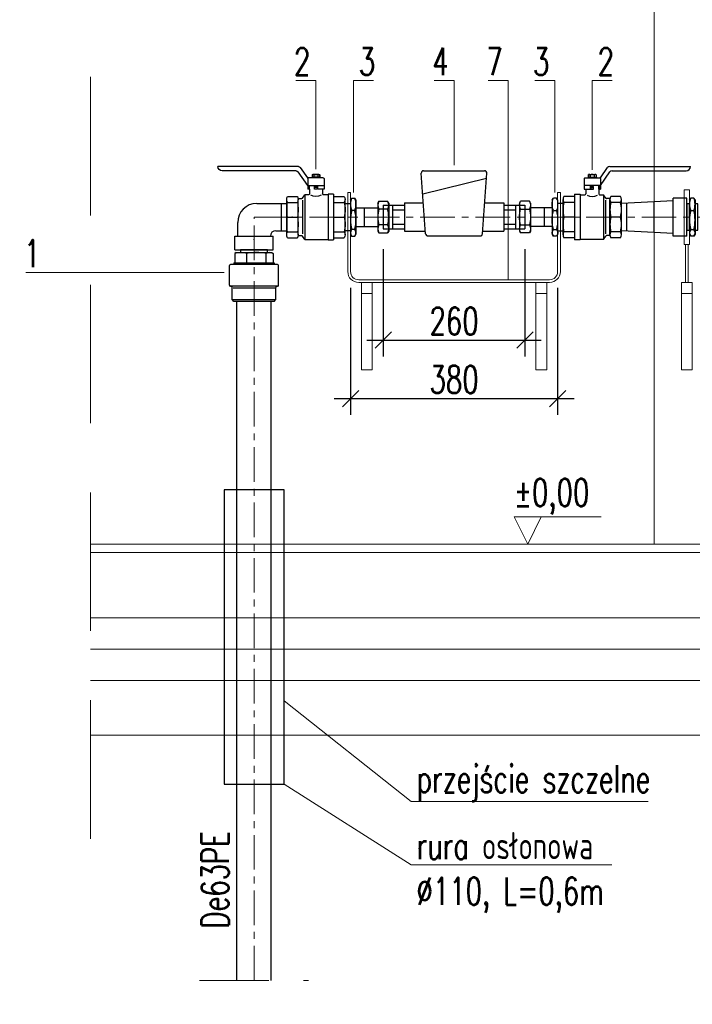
# Model space of a CAD drawing. Header units: millimetres. Extents: x -24591 to -17244, y 245914 to 251151.
# Tile 2 of 20: x -24591 to -23357, y 247115 to 248921. Entities that reach past the tile are written whole.
import ezdxf
from ezdxf import colors
from ezdxf.entities.mleader import LeaderData, LeaderLine
from ezdxf.enums import TextEntityAlignment as Align
from ezdxf.math import Vec2, Vec3

# ---------------------------------------------------------------- set-up
doc = ezdxf.new("R2010")
doc.units = ezdxf.units.MM
doc.header["$MEASUREMENT"] = 0
doc.linetypes.add('IS-CENTER', pattern=[50.8, 31.75, -6.35, 6.35, -6.35])
doc.linetypes.add('IS-DASHED', pattern=[19.05, 12.7, -6.35])
doc.layers.get('0').update_dxf_attribs({"lineweight": 15})
doc.layers.get('Defpoints').update_dxf_attribs({"color": 254, "lineweight": 0})
doc.layers.add('IS-profil-cienka', color=7, linetype='Continuous', lineweight=15)
doc.layers.add('IS-profil-srednia', color=7, linetype='Continuous', lineweight=30)
doc.styles.add('IS', font='simplex.shx', dxfattribs={"width": 0.7})
doc.styles.add('simplex07', font='simplex.shx', dxfattribs={"width": 0.7})
doc.linetypes.add('ZIGZAG', pattern='A,0.00254,-5.08,[131,ltypeshp.shx,S=5.08,R=0,X=-5.08,Y=0],-10.16,[131,ltypeshp.shx,S=5.08,R=180,X=5.08,Y=0],-5.08', length=20.32254)
doc.dimstyles.new('IS', dxfattribs={"dimscale": 10, "dimtxt": 5, "dimasz": 3, "dimexe": 3, "dimexo": 3, "dimgap": 1, "dimtad": 1, "dimdec": 0, "dimtxsty": 'simplex07', "dimblk": 'OBLIQUE', "dimcen": 2.5, "dimdle": 3, "dimadec": 0, "dimazin": 0, "dimtfac": 1, "dimtdec": 0, "dimtmove": 0, "dimatfit": 3, "dimfxl": 1, "dimarcsym": 0})

# ---------------------------------------------------------------- blocks, each defined once
blk = doc.blocks.new('_Oblique')
at = {"color": 0, "lineweight": -2}
blk.add_line((-0.5, -0.5), (0.5, 0.5), dxfattribs=at)
blk = doc.blocks.new('*D4940')
at = {"layer": 'Defpoints', "color": 0, "transparency": 16777216}
for p in [(-23923.7, 248530.3), (-23663.7, 248530.3), (-23663.7, 248333.6)]:
    blk.add_point(p, dxfattribs=at)
at = {"layer": 'IS-profil-cienka', "color": 0, "lineweight": -2, "transparency": 16777216}
for p, q in [((-23923.7, 248500.3), (-23923.7, 248303.6)), ((-23663.7, 248500.3), (-23663.7, 248303.6)), ((-23953.7, 248333.6), (-23633.7, 248333.6))]:
    blk.add_line(p, q, dxfattribs=at)
at = {"layer": 'IS-profil-cienka', "color": 0, "lineweight": -2, "transparency": 16777216, "xscale": 30, "yscale": 30, "zscale": 30, "rotation": 180}
blk.add_blockref('_Oblique', (-23923.7, 248333.6), dxfattribs=at)
at = {"layer": 'IS-profil-cienka', "color": 0, "lineweight": -2, "transparency": 16777216, "xscale": 30, "yscale": 30, "zscale": 30}
blk.add_blockref('_Oblique', (-23663.7, 248333.6), dxfattribs=at)
at = {"layer": 'IS-profil-cienka', "color": 0, "transparency": 16777216, "insert": (-23793.7, 248368.6), "char_height": 50, "attachment_point": 5, "style": 'simplex07'}
blk.add_mtext('260', dxfattribs=at)
blk = doc.blocks.new('_None')
blk = doc.blocks.new('*U4907')
at = {"color": 0, "linetype": 'ByBlock', "lineweight": -2, "ltscale": 10}
for p, q in [((0, 45), (0, -100)), ((0, 45), (5, 45)), ((5, 45), (5, -100)), ((385, 45), (385, -100)), ((385, 45), (390, 45)), ((390, 45), (390, -100)), ((0, 0), (5, 0)), ((385, 0), (390, 0)), ((20, -115), (370, -115)), ((20, -120), (370, -120))]:
    blk.add_line(p, q, dxfattribs=at)
for centre, radius, start, end in [((20, -100), 20, 180, 270), ((20, -100), 15, 180, 270), ((370, -100), 20, 270, 0), ((370, -100), 15, 270, 0)]:
    blk.add_arc(centre, radius, start, end, dxfattribs=at)
blk = doc.blocks.new('*U4906')
at = {"color": 0, "linetype": 'ByBlock', "lineweight": -2, "ltscale": 10}
for p, q in [((-15, 0), (-15, -240)), ((-15, 0), (15, 0)), ((15, 0), (15, -240)), ((-15, -30), (15, -30)), ((-15, -240), (15, -240))]:
    blk.add_line(p, q, dxfattribs=at)
blk = doc.blocks.new('A$C61865AE4')
at = {"color": 0, "linetype": 'ByBlock', "lineweight": -2}
for p, q in [((-31.4, 20), (-35, 17.9)), ((-31.4, 20), (31.4, 20)), ((31.4, 20), (35, 17.9)), ((-35, 12.1), (-35, 17.9)), ((-31.4, 10), (-35, 12.1)), ((-31.4, 10), (31.4, 10)), ((-12.2, 17.9), (-12.2, 12.1)), ((23, 17.9), (23, 12.1)), ((31.4, 10), (35, 12.1)), ((35, 12.1), (35, 17.9))]:
    blk.add_line(p, q, dxfattribs=at)
blk.add_lwpolyline([(25, 10), (25, 0), (-25, 0), (-25, 10)], close=True, dxfattribs=at)
for centre, radius, start, end in [((-23.6, -11.4), 31.4, 68.7343, 111.2657), ((5.4, -53.2), 73.2, 76.1054, 103.8946), ((29, 10.5), 9.54, 50.8848, 129.1152), ((-23.6, 41.4), 31.4, 248.7343, 291.2657), ((5.4, 83.2), 73.2, 256.1054, 283.8946), ((29, 19.5), 9.54, 230.8848, 309.1152)]:
    blk.add_arc(centre, radius, start, end, dxfattribs=at)
blk = doc.blocks.new('A$C11EA1BCC')
at = {"color": 0, "linetype": 'ByBlock', "lineweight": -2}
for p, q in [((-20, 25.6), (-18.1, 28.9)), ((-20, 25.6), (-20, -25.6)), ((-18.1, 28.9), (-1.9, 28.9)), ((0, 25.6), (-1.9, 28.9)), ((0, 25.6), (0, -25.6)), ((0, 21), (0, -21)), ((-60, 17), (-20, 17)), ((-60, 17), (-60, -17)), ((-45, 17), (-45, -17)), ((-1.9, 14.4), (-18.1, 14.4)), ((-60, -17), (-20, -17)), ((-1.9, -14.4), (-18.1, -14.4)), ((-20, -25.6), (-18.1, -28.9)), ((-18.1, -28.9), (-1.9, -28.9)), ((0, -25.6), (-1.9, -28.9))]:
    blk.add_line(p, q, dxfattribs=at)
at = {"color": 0, "linetype": 'ByBlock', "lineweight": 5}
blk.add_line((-70, 1), (-70, -1), dxfattribs=at)
at = {"color": 0, "linetype": 'ByBlock', "lineweight": -2}
for centre, radius, start, end in [((-5.3, 21.7), 14.7, 150.5007, 209.4993), ((-14.7, 21.7), 14.7, 330.5007, 29.4993), ((35.8, 0), 55.8, 165.0019, 194.9981), ((-55.8, 0), 55.8, 345.0019, 14.9981), ((-5.3, -21.7), 14.7, 150.5007, 209.4993), ((-14.7, -21.7), 14.7, 330.5007, 29.4993)]:
    blk.add_arc(centre, radius, start, end, dxfattribs=at)
blk = doc.blocks.new('A$C46FC6E65')
at = {"color": 0, "linetype": 'ByBlock', "lineweight": -2}
for p, q in [((5, 31.4), (7.1, 35)), ((5, 31.4), (5, -31.4)), ((12.9, 35), (7.1, 35)), ((15, 31.4), (12.9, 35)), ((15, 31.4), (15, -31.4)), ((7.1, 12.2), (12.9, 12.2)), ((5, -31.4), (7.1, -35)), ((7.1, -23), (12.9, -23)), ((12.9, -35), (7.1, -35)), ((15, -31.4), (12.9, -35))]:
    blk.add_line(p, q, dxfattribs=at)
for points in [[(0, -24), (5, -24), (5, 24), (0, 24)], [(15, -24), (20, -24), (20, 24), (15, 24)]]:
    blk.add_lwpolyline(points, close=True, dxfattribs=at)
for centre, radius, start, end in [((36.4, 23.6), 31.4, 158.7343, 201.2657), ((-16.4, 23.6), 31.4, 338.7343, 21.2657), ((78.2, -5.4), 73.2, 166.1054, 193.8946), ((-58.2, -5.4), 73.2, 346.1054, 13.8946), ((14.5, -29), 9.54, 140.8848, 219.1152), ((5.5, -29), 9.54, 320.8848, 39.1152)]:
    blk.add_arc(centre, radius, start, end, dxfattribs=at)
blk = doc.blocks.new('*D4939')
at = {"layer": 'Defpoints', "color": 0, "transparency": 16777216}
for p in [(-23983.7, 248459.2), (-23603.7, 248459.2), (-23603.7, 248226.4)]:
    blk.add_point(p, dxfattribs=at)
at = {"layer": 'IS-profil-cienka', "color": 0, "lineweight": -2, "transparency": 16777216}
for p, q in [((-23983.7, 248429.2), (-23983.7, 248196.4)), ((-23603.7, 248429.2), (-23603.7, 248196.4)), ((-24013.7, 248226.4), (-23573.7, 248226.4))]:
    blk.add_line(p, q, dxfattribs=at)
at = {"layer": 'IS-profil-cienka', "color": 0, "lineweight": -2, "transparency": 16777216, "xscale": 30, "yscale": 30, "zscale": 30, "rotation": 180}
blk.add_blockref('_Oblique', (-23983.7, 248226.4), dxfattribs=at)
at = {"layer": 'IS-profil-cienka', "color": 0, "lineweight": -2, "transparency": 16777216, "xscale": 30, "yscale": 30, "zscale": 30}
blk.add_blockref('_Oblique', (-23603.7, 248226.4), dxfattribs=at)
at = {"layer": 'IS-profil-cienka', "color": 0, "transparency": 16777216, "insert": (-23793.7, 248261.4), "char_height": 50, "attachment_point": 5, "style": 'simplex07'}
blk.add_mtext('380', dxfattribs=at)
blk = doc.blocks.new('A$C19CD3D41')
at = {"color": 0, "linetype": 'ByBlock', "lineweight": -2}
for p, q in [((68.5, 72), (81.6, 90.9)), ((85.7, 93), (233.5, 93)), ((46, 73), (46, 72)), ((46, 73), (61, 73)), ((46.4, 77.3), (46.7, 77.9)), ((46.4, 73), (46.4, 77.3)), ((46.4, 77.3), (46.4, 73)), ((48.1, 78.3), (59.1, 78.3)), ((49.9, 77.3), (49.9, 73)), ((57.1, 77.3), (57.1, 73)), ((60.3, 77.9), (60.6, 77.3)), ((60.6, 77.3), (60.6, 73)), ((61, 73), (61, 72)), ((68.5, 58), (85.8, 82.9)), ((89.9, 85), (225.5, 85)), ((38.5, 70.5), (38.5, 51)), ((68.5, 58), (38.5, 58)), ((40, 72), (68.5, 72)), ((50, 51), (50, 58)), ((51, 56), (51, 51)), ((56, 56), (51, 56)), ((56, 51), (56, 56)), ((65.5, 51), (65.5, 58)), ((67, 51), (67, 58)), ((68.5, 70.5), (68.5, 58)), ((68.5, 58), (68.5, 51)), ((21, 38), (1.5, 38)), ((21, 42), (21, -42)), ((21, 42), (31, 42)), ((31, 42), (31, -42)), ((31, 41), (40, 41)), ((38.5, 51), (50, 51)), ((41.5, 51), (41.5, 42.5)), ((51, 54), (56, 54)), ((51, 51), (56, 51)), ((65.5, 51), (68.5, 51)), ((65.5, 51), (65.5, 42.5)), ((67, 41), (74, 41)), ((78.3, 34.7), (74, 41)), ((74, 41), (74, -41)), ((105.5, 38), (87.5, 38)), ((0, -32.4), (0, 32.4)), ((21, 26.8), (1.5, 26.8)), ((78, 31), (78, -31)), ((86.1, 34), (79.5, 34)), ((86, -32.4), (86, 32.4)), ((105.5, 26.8), (87.5, 26.8)), ((107, -32.4), (107, 32.4)), ((21, 0), (1.5, 0)), ((105.5, 0), (87.5, 0)), ((21, -26.8), (1.5, -26.8)), ((74, -41), (78.3, -34.7)), ((86.1, -34), (79.5, -34)), ((105.5, -26.8), (87.5, -26.8)), ((21, -38), (1.5, -38)), ((31, -42), (21, -42)), ((74, -41), (31, -41)), ((105.5, -38), (87.5, -38))]:
    blk.add_line(p, q, dxfattribs=at)
for centre, radius, start, end in [((85.7, 88), 5, 90, 145.1501), ((225.5, 93), 8, 270, 0), ((48, 75.9), 2.36, 86.6274, 123.1084), ((48, 75.9), 2.36, 35.0134, 86.6274), ((53.5, 71.4), 6.89, 58.7452, 121.2548), ((59, 75.9), 2.36, 86.6274, 144.9866), ((59, 75.9), 2.36, 56.8916, 86.6274), ((89.9, 80), 5, 90, 145.1501), ((40, 70.5), 1.5, 90, 180), ((67, 70.5), 1.5, 0, 90), ((11.2, 32.4), 11.2, 150.0098, 209.9902), ((40, 42.5), 1.5, 270, 0), ((53.5, 54), 16.5, 234.9489, 305.0511), ((67, 42.5), 1.5, 180, 270), ((97.2, 32.4), 11.2, 150.0098, 209.9902), ((95.8, 32.4), 11.2, 330.0098, 29.9902), ((60.6, 13.4), 60.6, 167.2258, 192.7742), ((79.5, 35.5), 1.5, 214.0538, 270), ((146.6, 13.4), 60.6, 167.2258, 192.7742), ((46.4, 13.4), 60.6, 347.2258, 12.7742), ((60.6, -13.4), 60.6, 167.2258, 192.7742), ((146.6, -13.4), 60.6, 167.2258, 192.7742), ((46.4, -13.4), 60.6, 347.2258, 12.7742), ((11.2, -32.4), 11.2, 150.0098, 209.9902), ((79.5, -35.5), 1.5, 90, 145.9462), ((97.2, -32.4), 11.2, 150.0098, 209.9902), ((95.8, -32.4), 11.2, 330.0098, 29.9902)]:
    blk.add_arc(centre, radius, start, end, dxfattribs=at)
blk = doc.blocks.new('A$C077D3EA4')
at = {"color": 0, "linetype": 'ByBlock'}
for p, q in [((-9.5, 3.7), (-9.1, 4)), ((-9.5, -3.7), (-9.5, 3.7)), ((-9.1, 4), (-6.9, 4)), ((-9.1, 4), (-9.1, -4)), ((-7, 3.8), (-7, -3.8)), ((-6.7, -4.3), (-6.7, 4.3)), ((-6.5, 4.5), (-2.9, 4.5)), ((-2.7, -4.3), (-2.7, 4.3)), ((-2.4, 3.7), (-2.7, 3.7)), ((-2.4, 3.7), (-2.4, -3.7)), ((-0.65, 3.5), (-2.4, 3.5)), ((-0.5, 3.25), (-0.65, 3.5)), ((-0.5, 3.25), (-0.5, -3.25)), ((-2.4, 1.3), (-0.65, 1.3)), ((-2.4, -2.2), (-0.65, -2.2)), ((-0.65, -3.5), (-2.4, -3.5)), ((-0.5, -3.25), (-0.65, -3.5)), ((-9.5, -3.7), (-9.1, -4)), ((-9.1, -4), (-6.9, -4)), ((-6.5, -4.5), (-2.9, -4.5)), ((-2.4, -3.7), (-2.7, -3.7))]:
    blk.add_line(p, q, dxfattribs=at)
at = {"color": 0, "linetype": 'ByBlock', "lineweight": 5}
blk.add_line((1.9, 0.1), (1.9, -0.1), dxfattribs=at)
at = {"color": 0, "linetype": 'ByBlock'}
blk.add_lwpolyline([(0, 2.5), (-0.5, 2.5), (-0.5, -2.5), (0, -2.5)], close=True, dxfattribs=at)
for centre, radius, start, end in [((-6.9, 4.2), 0.2, 270, 0), ((-6.5, 4.3), 0.2, 90, 180), ((-2.9, 4.3), 0.2, 0, 90), ((-4.62, 2.4), 4.12, 344.5017, 15.4983), ((-10.78, -0.45), 10.28, 350.2018, 9.7982), ((-1.99, -2.85), 1.49, 334.0632, 25.9368), ((-6.9, -4.2), 0.2, 0, 90), ((-6.5, -4.3), 0.2, 180, 270), ((-2.9, -4.3), 0.2, 270, 0)]:
    blk.add_arc(centre, radius, start, end, dxfattribs=at)
blk = doc.blocks.new('A$C79E15CB5')
at = {"color": 0, "linetype": 'ByBlock', "lineweight": -2}
for p, q in [((5, 85), (60, 85)), ((50, 85), (50, 35)), ((60, 85), (60, 35)), ((-30, 25), (-30, 50)), ((-35, 0), (-35, 25)), ((-35, 25), (35, 25)), ((35, 0), (35, 25)), ((40, 35), (60, 35)), ((-35, 0), (35, 0))]:
    blk.add_line(p, q, dxfattribs=at)
at = {"color": 0, "linetype": 'ByBlock', "lineweight": 5}
blk.add_line((70, 61), (70, 59), dxfattribs=at)
at = {"color": 0, "linetype": 'ByBlock', "lineweight": -2}
for centre, radius in [((5, 50), 35), ((40, 25), 10)]:
    blk.add_arc(centre, radius, 90, 180, dxfattribs=at)
blk = doc.blocks.new('A$C20694462')
at = {"color": 0, "linetype": 'ByBlock', "lineweight": -2}
for p, q in [((-60, 35), (-60, -35)), ((-60, 35), (-35, 35)), ((-35, 35), (-35, -35)), ((-35, 30), (0, 28)), ((0, 28), (0, -28)), ((0, 28), (60, 25)), ((50, 25), (50, -25)), ((60, 25), (60, -25)), ((-60, -35), (-35, -35)), ((-35, -30), (0, -28)), ((0, -28), (60, -25))]:
    blk.add_line(p, q, dxfattribs=at)
at = {"color": 0, "linetype": 'ByBlock', "lineweight": 5}
blk.add_line((70, 1), (70, -1), dxfattribs=at)
blk = doc.blocks.new('A$C2E1D3415')
at = {"color": 0, "linetype": 'ByBlock', "lineweight": -2}
for p, q in [((89.7, -35.4), (80.4, 92.6)), ((85.4, 98), (214.6, 98)), ((210.3, -35.4), (219.6, 92.6)), ((83.6, 48.9), (218.9, 82.7)), ((0, 25), (0, -25)), ((0, 25), (45, 25)), ((20, 25), (20, -25)), ((45, 30), (45, -30)), ((45, 30), (84.9, 30)), ((215.1, 30), (255, 30)), ((255, 30), (255, -30)), ((255, 25), (300, 25)), ((280, 25), (280, -25)), ((300, 25), (300, -25)), ((20, 15), (45, 15)), ((255, 15), (280, 15)), ((20, -15), (45, -15)), ((255, -15), (280, -15)), ((0, -25), (45, -25)), ((45, -30), (89.3, -30)), ((94.7, -40), (205.3, -40)), ((210.7, -30), (255, -30)), ((255, -25), (300, -25))]:
    blk.add_line(p, q, dxfattribs=at)
for centre, start, end in [((85.4, 93), 90, 184.1446), ((214.6, 93), 355.8554, 90), ((94.7, -35), 184.1446, 270), ((205.3, -35), 270, 355.8554)]:
    blk.add_arc(centre, 5, start, end, dxfattribs=at)

msp = doc.modelspace()

# ---------------------------------------------------------------- linework, layer by layer
at = {"layer": 'IS-profil-cienka', "linetype": 'IS-DASHED', "lineweight": 9, "ltscale": 20}
msp.add_line((-24460.7, 249959.2), (-24460.7, 247419.2), dxfattribs=at)
at = {"layer": 'IS-profil-cienka'}
for p, q in [((-23426.7, 249959.2), (-23426.7, 247959.2)), ((-24460.7, 247959.2), (-22485.7, 247959.2)), ((-24460.7, 247944.2), (-22485.7, 247944.2)), ((-24460.7, 247824.2), (-22485.7, 247824.2)), ((-24460.7, 247709.2), (-22485.7, 247709.2)), ((-24460.7, 247609.2), (-22485.7, 247609.2))]:
    msp.add_line(p, q, dxfattribs=at)
at = {"layer": 'IS-profil-cienka', "linetype": 'IS-CENTER', "lineweight": 9, "ltscale": 2}
for p, q in [((-24160.7, 247159.2), (-24160.7, 248559.2)), ((-24160.7, 248559.2), (-22785.7, 248559.2))]:
    msp.add_line(p, q, dxfattribs=at)
at = {"layer": 'IS-profil-cienka', "color": 252, "linetype": 'ZIGZAG', "lineweight": 0, "ltscale": 8}
msp.add_line((-24460.7, 247766.7), (-22485.7, 247766.7), dxfattribs=at)
at = {"layer": 'IS-profil-cienka', "linetype": 'IS-DASHED', "lineweight": 9, "ltscale": 10}
msp.add_line((-24260.7, 247159.2), (-24060.7, 247159.2), dxfattribs=at)
at = {"layer": 'IS-profil-cienka', "ltscale": 10}
for points in [[(-23371.7, 248509.2), (-23361.7, 248509.2), (-23361.7, 248609.2), (-23371.7, 248609.2)], [(-23369.2, 248509.2), (-23364.2, 248509.2), (-23364.2, 248439.2), (-23369.2, 248439.2)]]:
    msp.add_lwpolyline(points, close=True, dxfattribs=at)
at = {"layer": 'IS-profil-cienka', "lineweight": 9}
msp.add_lwpolyline([(-23633.7, 248009.2), (-23658.7, 247959.2), (-23683.7, 248009.2), (-23523.7, 248009.2)], dxfattribs=at)
at = {"layer": 'IS-profil-srednia'}
for p, q in [((-24192.2, 247159.2), (-24192.2, 248404.2)), ((-24129.2, 247159.2), (-24129.2, 248404.2))]:
    msp.add_line(p, q, dxfattribs=at)
msp.add_lwpolyline([(-24215.7, 247519.2), (-24105.7, 247519.2), (-24105.7, 248059.2), (-24215.7, 248059.2)], close=True, dxfattribs=at)

# ---------------------------------------------------------------- block references
at = {"layer": 'IS-profil-cienka', "ltscale": 10}
msp.add_blockref('*U4907', (-23988.7, 248559.2), dxfattribs=at)
at = {"layer": 'IS-profil-cienka', "ltscale": 10, "xscale": 0.6666666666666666, "yscale": 0.6666666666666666, "zscale": 0.6666666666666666}
for p in [(-23953.7, 248439.2), (-23633.7, 248439.2), (-23366.7, 248439.2)]:
    msp.add_blockref('*U4906', p, dxfattribs=at)
at = {"layer": 'IS-profil-srednia', "xscale": -1}
for name, p in [('A$C19CD3D41', (-23993.7, 248559.2)), ('A$C11EA1BCC', (-23673.7, 248559.2))]:
    msp.add_blockref(name, p, dxfattribs=at)
at = {"layer": 'IS-profil-srednia', "xscale": 0.8666666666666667, "yscale": 0.8666666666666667, "zscale": 0.8666666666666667}
msp.add_blockref('A$C2E1D3415', (-23923.7, 248559.2), dxfattribs=at)
at = {"layer": 'IS-profil-srednia'}
for name, p in [('A$C19CD3D41', (-23593.7, 248559.2)), ('A$C11EA1BCC', (-23913.7, 248559.2)), ('A$C46FC6E65', (-23366.7, 248559.2)), ('A$C79E15CB5', (-24160.7, 248499.2))]:
    msp.add_blockref(name, p, dxfattribs=at)
for name, p, rotation in [('A$C61865AE4', (-23993.7, 248559.2), 270), ('A$C20694462', (-23426.7, 248559.2), 180)]:
    msp.add_blockref(name, p, dxfattribs=dict(at, rotation=rotation))
at = {"layer": 'IS-profil-srednia', "xscale": -1, "rotation": 90}
msp.add_blockref('A$C61865AE4', (-23593.7, 248559.2), dxfattribs=at)
at = {"layer": 'IS-profil-srednia', "xscale": 10, "yscale": 10, "zscale": 10, "rotation": 90}
msp.add_blockref('A$C077D3EA4', (-24160.7, 248499.2), dxfattribs=at)

# ---------------------------------------------------------------- texts
at = {"layer": 'IS-profil-cienka', "style": 'IS', "width": 0.7}
msp.add_text('%%P0,00', height=50, dxfattribs=at).set_placement((-23683.7, 248029.2))
at = {"layer": 'IS-profil-srednia', "style": 'IS', "width": 0.7}
msp.add_text('De63PE', height=50, rotation=90, dxfattribs=at).set_placement((-24192.2, 247343.6), align=Align.BOTTOM_CENTER)

# ---------------------------------------------------------------- dimensions: what is measured, and where the dimension line sits
at = {"layer": 'IS-profil-cienka'}
for base, p1, p2, picture, middle in [((-23663.7, 248333.6), (-23923.7, 248530.3), (-23663.7, 248530.3), '*D4940', (-23793.7, 248368.6)), ((-23603.7, 248226.4), (-23983.7, 248459.2), (-23603.7, 248459.2), '*D4939', (-23793.7, 248261.4))]:
    dim = msp.add_linear_dim(base=base, p1=p1, p2=p2, dimstyle='IS', dxfattribs=at)
    dim.commit()
    dim.dimension.update_dxf_attribs({"geometry": picture, "text_midpoint": middle})

# ---------------------------------------------------------------- leaders
at = {"layer": 'IS-profil-srednia'}
ml = msp.add_multileader_mtext('Standard', dxfattribs=at)
ml.set_content('\\pxse0.925;2', color=256, style='IS')
ml.set_leader_properties(linetype='Continuous', lineweight=9)
ml.set_arrow_properties(name='NONE')
ml.build(insert=Vec2(0, 0))
ml.multileader.update_dxf_attribs({"has_dogleg": 0, "text_left_attachment_type": 6, "text_right_attachment_type": 6, "dogleg_length": 0, "arrow_head_size": 10})
ctx = ml.context
ctx.base_point, ctx.char_height, ctx.arrow_head_size, ctx.landing_gap_size, ctx.plane_origin = Vec3(-24090.6, 248809.4), 50, 10, 10, Vec3(-24608.4, 248765.8)
ctx.left_attachment, ctx.right_attachment, ctx.text_align_type = 6, 6, 2
notes = []
notes.append((ctx, [(1, (1, 1, 0), (-24047.3, 248809.4), (-1, 0), 0, [(0, [(-24047.3, 248647.2)], 0, [])])]))
ctx.mtext.insert, ctx.mtext.rotation, ctx.mtext.alignment, ctx.mtext.flow_direction = Vec3(-24057.3, 248869.4), 6.283185, 3, 5
ml = msp.add_multileader_mtext('Standard', dxfattribs=at)
ml.set_content('\\pxse0.925;3', color=256, style='IS')
ml.set_leader_properties(linetype='Continuous', lineweight=9)
ml.set_arrow_properties(name='NONE')
ml.build(insert=Vec2(0, 0))
ml.multileader.update_dxf_attribs({"has_dogleg": 0, "text_left_attachment_type": 6, "text_right_attachment_type": 6, "dogleg_length": 0, "arrow_head_size": 10})
ctx = ml.context
ctx.base_point, ctx.char_height, ctx.arrow_head_size, ctx.landing_gap_size, ctx.plane_origin = Vec3(-23978.5, 248809.4), 50, 10, 10, Vec3(-24539.6, 248765.8)
ctx.left_attachment, ctx.right_attachment = 6, 6
notes.append((ctx, [(0, (1, 1, 0), (-23978.5, 248809.4), (1, 0), 0, [(0, [(-23978.5, 248604.4)], 0, [])])]))
ctx.mtext.insert, ctx.mtext.rotation, ctx.mtext.flow_direction = Vec3(-23968.5, 248869.4), 6.283185, 5
ml = msp.add_multileader_mtext('Standard', dxfattribs=at)
ml.set_content('\\pxse0.925;4', color=256, style='IS')
ml.set_leader_properties(linetype='Continuous', lineweight=9)
ml.set_arrow_properties(name='NONE')
ml.build(insert=Vec2(0, 0))
ml.multileader.update_dxf_attribs({"has_dogleg": 0, "text_left_attachment_type": 6, "text_right_attachment_type": 6, "dogleg_length": 0, "arrow_head_size": 10})
ctx = ml.context
ctx.base_point, ctx.char_height, ctx.arrow_head_size, ctx.landing_gap_size, ctx.plane_origin = Vec3(-23838.7, 248809.4), 50, 10, 10, Vec3(-24354.8, 248765.8)
ctx.left_attachment, ctx.right_attachment, ctx.text_align_type = 6, 6, 2
notes.append((ctx, [(1, (1, 1, 0), (-23793.7, 248809.4), (-1, 0), 0, [(0, [(-23793.7, 248654.6)], 0, [])])]))
ctx.mtext.insert, ctx.mtext.rotation, ctx.mtext.alignment, ctx.mtext.flow_direction = Vec3(-23803.7, 248869.4), 6.283185, 3, 5
ml = msp.add_multileader_mtext('Standard', dxfattribs=at)
ml.set_content('\\pxse0.925;7', color=256, style='IS')
ml.set_leader_properties(linetype='Continuous', lineweight=9)
ml.set_arrow_properties(name='NONE')
ml.build(insert=Vec2(0, 0))
ml.multileader.update_dxf_attribs({"has_dogleg": 0, "text_left_attachment_type": 6, "text_right_attachment_type": 6, "dogleg_length": 0, "arrow_head_size": 10})
ctx = ml.context
ctx.base_point, ctx.char_height, ctx.arrow_head_size, ctx.landing_gap_size, ctx.plane_origin = Vec3(-23737.9, 248809.4), 50, 10, 10, Vec3(-24255.7, 248765.8)
ctx.left_attachment, ctx.right_attachment, ctx.text_align_type = 6, 6, 2
notes.append((ctx, [(1, (1, 1, 0), (-23694.5, 248809.4), (-1, 0), 0, [(0, [(-23694.5, 248444.2)], 0, [])])]))
ctx.mtext.insert, ctx.mtext.rotation, ctx.mtext.alignment, ctx.mtext.flow_direction = Vec3(-23704.5, 248869.4), 6.283185, 3, 5
ml = msp.add_multileader_mtext('Standard', dxfattribs=at)
ml.set_content('\\pxse0.925;3', color=256, style='IS')
ml.set_leader_properties(linetype='Continuous', lineweight=9)
ml.set_arrow_properties(name='NONE')
ml.build(insert=Vec2(0, 0))
ml.multileader.update_dxf_attribs({"has_dogleg": 0, "text_left_attachment_type": 6, "text_right_attachment_type": 6, "dogleg_length": 0, "arrow_head_size": 10})
ctx = ml.context
ctx.base_point, ctx.char_height, ctx.arrow_head_size, ctx.landing_gap_size, ctx.plane_origin = Vec3(-23652.2, 248809.4), 50, 10, 10, Vec3(-24170, 248765.8)
ctx.left_attachment, ctx.right_attachment, ctx.text_align_type = 6, 6, 2
notes.append((ctx, [(1, (1, 1, 0), (-23608.9, 248809.4), (-1, 0), 0, [(0, [(-23608.9, 248604.3)], 0, [])])]))
ctx.mtext.insert, ctx.mtext.rotation, ctx.mtext.alignment, ctx.mtext.flow_direction = Vec3(-23618.9, 248869.4), 6.283185, 3, 5
ml = msp.add_multileader_mtext('Standard', dxfattribs=at)
ml.set_content('\\pxse0.925;2', color=256, style='IS')
ml.set_leader_properties(linetype='Continuous', lineweight=9)
ml.set_arrow_properties(name='NONE')
ml.build(insert=Vec2(0, 0))
ml.multileader.update_dxf_attribs({"has_dogleg": 0, "text_left_attachment_type": 6, "text_right_attachment_type": 6, "dogleg_length": 0, "arrow_head_size": 10})
ctx = ml.context
ctx.base_point, ctx.char_height, ctx.arrow_head_size, ctx.landing_gap_size, ctx.plane_origin = Vec3(-23540.4, 248809.4), 50, 10, 10, Vec3(-24101.5, 248765.8)
ctx.left_attachment, ctx.right_attachment = 6, 6
notes.append((ctx, [(0, (1, 1, 0), (-23540.4, 248809.4), (1, 0), 0, [(0, [(-23540.4, 248645.8)], 0, [])])]))
ctx.mtext.insert, ctx.mtext.rotation, ctx.mtext.flow_direction = Vec3(-23530.4, 248869.4), 6.283185, 5
ml = msp.add_multileader_mtext('Standard', dxfattribs=at)
ml.set_content('\\pxse0.925;1', color=256, style='IS')
ml.set_leader_properties(linetype='Continuous', lineweight=9)
ml.set_arrow_properties(name='NONE')
ml.build(insert=Vec2(0, 0))
ml.multileader.update_dxf_attribs({"has_dogleg": 0, "text_left_attachment_type": 6, "text_right_attachment_type": 6, "dogleg_length": 0, "arrow_head_size": 10})
ctx = ml.context
ctx.base_point, ctx.char_height, ctx.arrow_head_size, ctx.landing_gap_size, ctx.plane_origin = Vec3(-24571.1, 248457.5), 50, 10, 10, Vec3(-25327.8, 248413.9)
ctx.left_attachment, ctx.right_attachment, ctx.text_align_type = 6, 6, 2
notes.append((ctx, [(1, (1, 1, 0), (-24542.7, 248457.5), (-1, 0), 0, [(0, [(-24215.7, 248457.5)], 0, [])])]))
ctx.mtext.insert, ctx.mtext.rotation, ctx.mtext.alignment, ctx.mtext.flow_direction = Vec3(-24552.7, 248517.5), 6.283185, 3, 5
ml = msp.add_multileader_mtext('Standard', dxfattribs=at)
ml.set_content('\\pxse0.925;przejście szczelne', color=256, style='IS')
ml.set_leader_properties(linetype='Continuous', lineweight=9)
ml.set_arrow_properties(name='NONE')
ml.build(insert=Vec2(0, 0))
ml.multileader.update_dxf_attribs({"has_dogleg": 0, "text_left_attachment_type": 6, "text_right_attachment_type": 6, "dogleg_length": 0, "arrow_head_size": 10})
ctx = ml.context
ctx.base_point, ctx.char_height, ctx.arrow_head_size, ctx.landing_gap_size, ctx.plane_origin = Vec3(-23872.6, 247487.2), 50, 10, 10, Vec3(-23239.6, 247344.8)
ctx.left_attachment, ctx.right_attachment = 6, 6
notes.append((ctx, [(0, (1, 1, 0), (-23872.6, 247487.2), (1, 0), 0, [(0, [(-24105.7, 247671.7)], 0, [])])]))
ctx.mtext.insert, ctx.mtext.rotation, ctx.mtext.flow_direction = Vec3(-23862.6, 247553.9), 6.283185, 5
ml = msp.add_multileader_mtext('Standard', dxfattribs=at)
ml.set_content('\\pxse0.925;rura osłonowa\\P%%C110, L=0,6m', color=256, style='IS')
ml.set_leader_properties(linetype='Continuous', lineweight=9)
ml.set_arrow_properties(name='NONE')
ml.build(insert=Vec2(0, 0))
ml.multileader.update_dxf_attribs({"has_dogleg": 0, "text_left_attachment_type": 6, "text_right_attachment_type": 6, "dogleg_length": 0, "arrow_head_size": 10})
ctx = ml.context
ctx.base_point, ctx.char_height, ctx.arrow_head_size, ctx.landing_gap_size, ctx.plane_origin = Vec3(-23872.6, 247371.5), 50, 10, 10, Vec3(-23319.6, 247701.4)
ctx.left_attachment, ctx.right_attachment = 6, 6
notes.append((ctx, [(0, (1, 1, 0), (-23872.6, 247371.5), (1, 0), 0, [(0, [(-24105.7, 247519.2)], 0, [])])]))
ctx.mtext.insert, ctx.mtext.rotation, ctx.mtext.flow_direction = Vec3(-23862.6, 247431.5), 6.283185, 5
for ctx, leaders in notes:
    for number, flags, end, landing, length, lines in leaders:
        leader = LeaderData()
        leader.index, (leader.has_last_leader_line, leader.has_dogleg_vector, leader.attachment_direction) = number, flags
        leader.last_leader_point, leader.dogleg_vector, leader.dogleg_length = Vec3(end), Vec3(landing), length
        for number, points, colour, breaks in lines:
            line = LeaderLine()
            line.index, line.vertices, line.color, line.breaks = number, Vec3.list(points), colors.encode_raw_color(colour), breaks
            leader.lines.append(line)
        ctx.leaders.append(leader)

doc.saveas('drawing.dxf')
